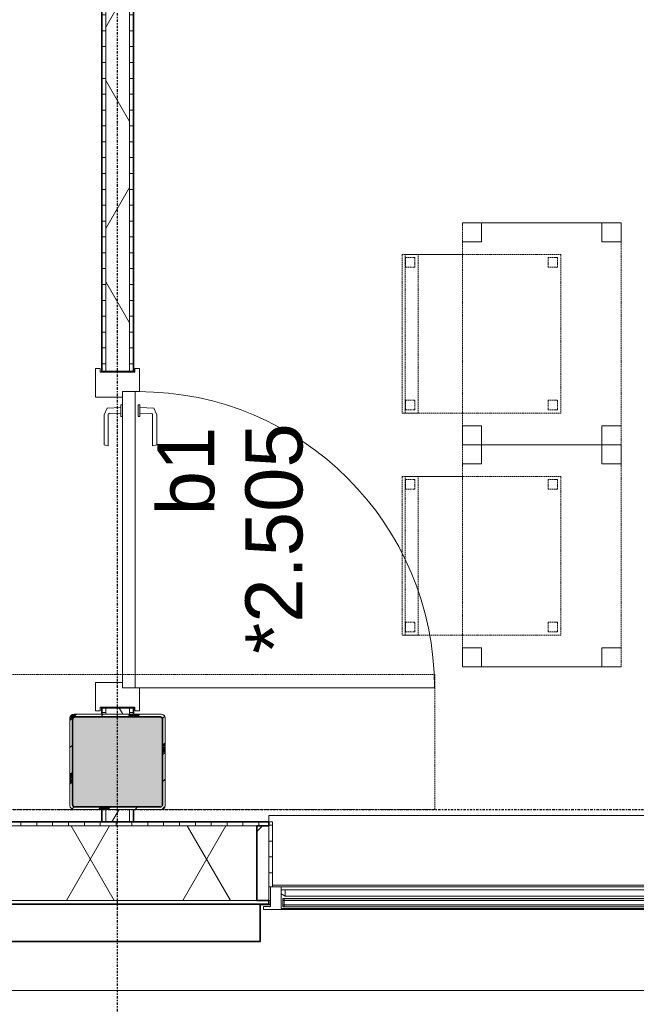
# Model space of a CAD drawing. Header units: millimetres. Extents: x -80560 to 110805, y -11020 to 52719.
# Tile 16 of 182: x 45386 to 47331, y 9385 to 12490. Entities that reach past the tile are written whole.
import ezdxf

# ---------------------------------------------------------------- set-up
doc = ezdxf.new("R2010")
doc.units = ezdxf.units.MM
for name, pattern in [('CENTER2', [20, 8, -4, 4, -4]), ('DASHED2', [6, 4, -2]), ('DASHED2-1', [3, 2, -1])]:
    doc.linetypes.add(name, pattern=pattern)
for name, color, linetype, lineweight in [('A-DETL-HDLN', 90, 'DASHED2', 18), ('A-DOOR', 31, 'Continuous', 18), ('A-FLOR-OVHD', 1, 'DASHED2-1', 18), ('A-GENM', 13, 'Continuous', 18), ('A-GLAZ', 151, 'Continuous', 18), ('A-GLAZ-IDEN', 152, 'Continuous', 18), ('A-GLAZ-SILL', 1, 'Continuous', 18), ('A-WALL', 113, 'Continuous', 35), ('A-WALL-PATT', 111, 'Continuous', 35), ('I-FURN', 30, 'Continuous', 18), ('I-WALL', 2, 'Continuous', 18), ('S-COLS', 52, 'Continuous', 18), ('S-GRID', 1, 'Continuous', 9)]:
    doc.layers.add(name, color=color, linetype=linetype, lineweight=lineweight)
doc.styles.add('Arial', font='arial.ttf', dxfattribs={"height": 180})
pattern_1 = [(180, (45744.82, 14005.25), (-1e-13, -50), [])]
pattern_2 = [(60, (24894.82, 0), (-274.963, 158.75), []), (120, (24894.82, 0), (-274.963, -158.75), [])]

# ---------------------------------------------------------------- blocks, each defined once
blk = doc.blocks.new('NLRS_28_SCO_UN_staalkolom koker betongevuld_gen_CGA - kolom A-1198620-DO_02 tweede verdieping')
at = {"layer": 'S-COLS', "lineweight": 5}
h = blk.add_hatch(dxfattribs=at)
h.set_pattern_fill('FP_169', color=256, style=0, pattern_type=2)
h.set_pattern_definition([(45, (-20800, -10150), (-99.99975, 99.99975), []), (45, (-20715, -10150), (-99.99975, 99.99975), []), (45, (-20710, -10150), (-99.99975, 99.99975), []), (45, (-20705, -10150), (-99.99975, 99.99975), []), (45, (-20700, -10150), (-99.99975, 99.99975), []), (45, (-20695, -10150), (-99.99975, 99.99975), []), (45, (-20690, -10150), (-99.99975, 99.99975), []), (45, (-20685, -10150), (-99.99975, 99.99975), [])])
h.paths.add_polyline_path([(138, -150), (146.5, -146.5), (150, -138), (150, 138), (146.5, 146.5), (138, 150), (-138, 150), (-146.5, 146.5), (-150, 138), (-150, -138), (-146.5, -146.5), (-138, -150)], flags=0)
h.paths.add_polyline_path([(-134, -142), (-139.7, -139.7), (-142, -134), (-142, 134), (-139.7, 139.7), (-134, 142), (134, 142), (139.7, 139.7), (142, 134), (142, -134), (139.7, -139.7), (134, -142)], flags=0)
at = {"layer": 'S-COLS', "lineweight": 9}
blk.add_hatch(color=256, dxfattribs=at).paths.add_polyline_path([(134, -142), (139.7, -139.7), (142, -134), (142, 134), (139.7, 139.7), (134, 142), (-134, 142), (-139.7, 139.7), (-142, 134), (-142, -134), (-139.7, -139.7), (-134, -142)], flags=0)
at = {"layer": 'S-COLS'}
for p, q in [((-150, 138), (-150, -138)), ((-142, -134), (-142, 134)), ((138, 150), (-138, 150)), ((-134, 142), (134, 142)), ((142, 134), (142, -134)), ((150, -138), (150, 138)), ((-138, -150), (138, -150)), ((134, -142), (-134, -142))]:
    blk.add_line(p, q, dxfattribs=at)
at = {"layer": 'S-COLS', "lineweight": 35}
for p, q in [((-142, 134), (-142, -134)), ((134, 142), (-134, 142)), ((142, -134), (142, 134)), ((-134, -142), (134, -142))]:
    blk.add_line(p, q, dxfattribs=at)
at = {"layer": 'S-COLS'}
for centre, radius, start, end in [((-138, 138), 12, 90, 180), ((-134, 134), 8, 90, 180), ((134, 134), 8, 0, 90), ((138, 138), 12, 0, 90), ((-138, -138), 12, 180, 270), ((-134, -134), 8, 180, 270), ((134, -134), 8, 270, 0), ((138, -138), 12, 270, 360)]:
    blk.add_arc(centre, radius, start, end, dxfattribs=at)
at = {"layer": 'S-COLS', "lineweight": 35}
for centre, start, end in [((-134, 134), 90, 180), ((134, 134), 360, 90), ((-134, -134), 180, 270), ((134, -134), 270, 360)]:
    blk.add_arc(centre, 8, start, end, dxfattribs=at)
blk = doc.blocks.new('19112_SW_LeonardoCollege_R2020_rvt-1-DO_02 tweede verdieping')
at = {"color": 9, "lineweight": 9}
blk.add_blockref('NLRS_28_SCO_UN_staalkolom koker betongevuld_gen_CGA - kolom A-1198620-DO_02 tweede verdieping', (20800, 10150), dxfattribs=at)
blk = doc.blocks.new('Basic Wall _ 41_WA_n3o_cladding_vertikaal_random_100mm_oorspronkelijk - ___-31301028-DO_02 tweede verdieping')
at = {"layer": 'A-WALL', "lineweight": 18}
for p, q in [((21250, 9699), (21282, 9699)), ((21277, 9701), (21282, 9701)), ((64721, 9429), (11829, 9429))]:
    blk.add_line(p, q, dxfattribs=at)
blk = doc.blocks.new('merk 2700 draaikiep - std-33663801-DO_02 tweede verdieping')
at = {"layer": 'A-GLAZ'}
for p, q in [((-1318, 72), (-1284, 72)), ((-1318, 10), (-1318, 72)), ((-1284, 72), (-1284, 4)), ((482, 72), (516, 72)), ((482, 4), (482, 72)), ((516, 72), (516, 4)), ((1284, 72), (1318, 72)), ((1284, 4), (1284, 72)), ((1318, 72), (1318, 10)), ((-1340, 10), (-1318, 10)), ((-1340, 0), (-1340, 10)), ((-1284, 4), (-1262, 4)), ((-1262, 4), (-1262, 0)), ((460, 4), (482, 4)), ((460, 0), (460, 4)), ((516, 4), (538, 4)), ((538, 4), (538, 0)), ((1262, 4), (1284, 4)), ((1262, 0), (1262, 4)), ((1318, 10), (1340, 10)), ((1340, 10), (1340, 0)), ((-1262, 0), (-1340, 0)), ((538, 0), (460, 0)), ((1340, 0), (1262, 0))]:
    blk.add_line(p, q, dxfattribs=at)
at = {"layer": 'A-GLAZ-SILL'}
for p, q in [((-1284, 72), (482, 72)), ((516, 72), (1284, 72)), ((-1262, 4), (460, 4)), ((-1262, 0), (460, 0)), ((538, 4), (1262, 4)), ((538, 0), (1262, 0))]:
    blk.add_line(p, q, dxfattribs=at)
blk = doc.blocks.new('NLRS_41_GM_WPB_spouwlat-SH_generiek_ISR - 235x38-V164-DO_02 tweede verdieping')
at = {"layer": 'A-GENM'}
h = blk.add_hatch(dxfattribs=at)
h.set_pattern_fill('FP_68', color=256, style=0, pattern_type=2)
h.set_pattern_definition([(45, (0, 0), (-141.4214, 141.4214), [])])
h.paths.add_polyline_path([(21277, 9713), (21277, 9948), (21239, 9948), (21239, 9713)], flags=0)
for p, q in [((21277, 9948), (21239, 9948)), ((21239, 9948), (21239, 9713)), ((21277, 9713), (21277, 9948)), ((21239, 9713), (21277, 9713))]:
    blk.add_line(p, q, dxfattribs=at)
blk = doc.blocks.new('41_dagkanten_SH_generiek_ISR - 12x204_5-V167-DO_02 tweede verdieping')
at = {"layer": 'A-GENM'}
h = blk.add_hatch(dxfattribs=at)
h.set_pattern_fill('FP_71', color=256, style=0, pattern_type=2)
h.set_pattern_definition([(0, (0, 0), (0, 50), [])])
h.paths.add_polyline_path([(21277, 9756), (21289, 9756), (21289, 9960.5), (21277, 9960.5), (21277, 9922.4)], flags=0)
for p, q in [((21289, 9960.5), (21277, 9960.5)), ((21277, 9960.5), (21277, 9756)), ((21289, 9756), (21289, 9960.5)), ((21277, 9756), (21282, 9756))]:
    blk.add_line(p, q, dxfattribs=at)
blk = doc.blocks.new('32_n3o_deur_enkel - 90x139_17_K_930_2410x1080-31972279-DO_02 tweede verdieping')
at = {"layer": 'A-GLAZ'}
for p, q in [((-467, 69.5), (-540, 69.5)), ((-540, 69.5), (-540, 54.5)), ((-467, 55.5), (-467, 69.5)), ((540, 69.5), (467, 69.5)), ((467, 69.5), (467, 55.5)), ((540, 54.5), (540, 69.5)), ((-540, 54.5), (-528, 54.5)), ((-528, 54.5), (-528, -54.5)), ((528, -54.5), (528, 54.5)), ((528, 54.5), (540, 54.5)), ((-450, -69.5), (-450, 15.5)), ((450, 15.5), (450, -69.5)), ((-528, -54.5), (-540, -54.5)), ((-540, -54.5), (-540, -69.5)), ((540, -54.5), (528, -54.5)), ((540, -69.5), (540, -54.5)), ((-540, -69.5), (-450, -69.5)), ((450, -69.5), (540, -69.5))]:
    blk.add_line(p, q, dxfattribs=at)
blk = doc.blocks.new('30_n3o_deur_dicht - 40mm_draai_LS-31987334-DO_02 tweede verdieping')
at = {"layer": 'A-DOOR'}
for p, q in [((0, 40), (-934, 40)), ((-934, 40), (-934, 0)), ((0, 0), (0, 40)), ((-934, 0), (0, 0))]:
    blk.add_line(p, q, dxfattribs=at)
blk = doc.blocks.new('30_n3o_beslag_deurkruk_met_schild - std-875116-DO_02 tweede verdieping')
at = {"layer": 'A-DOOR'}
for p, q in [((-18.5, 0), (-18.5, -5)), ((18.5, -5), (18.5, 0)), ((-18.5, -5), (18.5, -5)), ((-7.8, -48.4), (-10, -5)), ((10, -5), (8.3, -39.7)), ((12.7, -58), (-7.8, -48.4)), ((108, -58), (12.7, -58)), ((13.3, -45), (111, -45)), ((111, -45), (108, -58))]:
    blk.add_line(p, q, dxfattribs=at)
at = {"layer": 'A-DOOR', "flags": 128}
blk.add_lwpolyline([(8.3, -39.7), (8.6, -41.7), (9.6, -43.4), (11.3, -44.6), (13.3, -45)], dxfattribs=at)
blk = doc.blocks.new('30_n3o_beslag_deurkruk_met_schild - std-V363-DO_02 tweede verdieping')
at = {"layer": 'A-DOOR'}
for p, q in [((-10, 5), (-7.8, 48.4)), ((-7.8, 48.4), (12.7, 58)), ((8.3, 39.7), (10, 5)), ((12.7, 58), (108, 58)), ((111, 45), (13.3, 45)), ((108, 58), (111, 45)), ((18.5, 5), (-18.5, 5)), ((-18.5, 5), (-18.5, 0)), ((18.5, 0), (18.5, 5)), ((-18.5, 0), (18.5, 0))]:
    blk.add_line(p, q, dxfattribs=at)
at = {"layer": 'A-DOOR', "flags": 128}
blk.add_lwpolyline([(13.3, 45), (11.3, 44.6), (9.6, 43.4), (8.6, 41.7), (8.3, 39.7)], dxfattribs=at)
blk = doc.blocks.new('00_n3o_symbool_swingangle - std-31745489-DO_02 tweede verdieping')
at = {"layer": 'A-DOOR'}
blk.add_line((-415, -10), (-415, -944), dxfattribs=at)
blk.add_arc((-415, -10), 934, 270, 0, dxfattribs=at)
blk = doc.blocks.new('82_tafel1 - tafel 500x700 2-30664860-DO_02 tweede verdieping')
at = {"layer": 'I-FURN', "linetype": 'DASHED2'}
for p, q in [((-350, -250), (-350, 250)), ((-350, 250), (350, 250)), ((350, 250), (-350, 250)), ((-350, 250), (-350, -250)), ((-350, 250), (-350, 190)), ((-290, 250), (-350, 250)), ((-290, 190), (-290, 250)), ((-290, 250), (290, 250)), ((-290, 250), (-290, 190)), ((290, 250), (290, 190)), ((290, 190), (290, 250)), ((350, 250), (290, 250)), ((350, 250), (350, -250)), ((350, -250), (350, 250)), ((350, 190), (350, 250)), ((-350, -190), (-350, 190)), ((-350, 190), (-290, 190)), ((-290, 190), (-350, 190)), ((290, 190), (350, 190)), ((350, 190), (290, 190)), ((350, 190), (350, -190)), ((-290, -190), (-350, -190)), ((-350, -190), (-290, -190)), ((-350, -190), (-350, -250)), ((-290, -250), (-290, -190)), ((-290, -190), (-290, -250)), ((350, -190), (290, -190)), ((290, -190), (290, -250)), ((290, -250), (290, -190)), ((290, -190), (350, -190)), ((350, -250), (350, -190)), ((350, -250), (-350, -250)), ((-350, -250), (350, -250)), ((-350, -250), (-290, -250)), ((290, -250), (-290, -250)), ((290, -250), (350, -250))]:
    blk.add_line(p, q, dxfattribs=at)
blk = doc.blocks.new('82_zitmeubel - stoel 500x500-V387-DO_02 tweede verdieping')
at = {"layer": 'I-FURN', "linetype": 'DASHED2'}
for p, q in [((-192.1, 263), (-192.1, 73)), ((-192.1, 254.1), (-192.1, 263)), ((307.9, 263), (-192.1, 263)), ((307.9, 263), (-192.1, 263)), ((-192.1, 213), (-192.1, 254.1)), ((-192.1, 254.1), (307.9, 254.1)), ((-182.1, 252), (-182.1, 224)), ((-182.1, 224), (-182.1, 252)), ((-153.1, 253), (-181.1, 253)), ((-181.1, 253), (-153.1, 253)), ((-152.1, 224), (-152.1, 252)), ((-152.1, 252), (-152.1, 224)), ((267.9, 252), (267.9, 224)), ((267.9, 224), (267.9, 252)), ((296.9, 253), (268.9, 253)), ((268.9, 253), (296.9, 253)), ((297.9, 224), (297.9, 252)), ((297.9, 252), (297.9, 224)), ((307.9, 73), (307.9, 263)), ((307.9, 263), (307.9, 254.1)), ((307.9, 254.1), (307.9, 213)), ((-181.1, 223), (-153.1, 223)), ((-153.1, 223), (-181.1, 223)), ((268.9, 223), (296.9, 223)), ((296.9, 223), (268.9, 223)), ((-192.1, 73), (-192.1, 213)), ((-192.1, 213), (307.9, 213)), ((307.9, 213), (307.9, 73)), ((-192.1, 73), (-192.1, -237)), ((-192.1, -237), (-192.1, 73)), ((307.9, -237), (307.9, 73)), ((307.9, 73), (307.9, -237)), ((-182.1, -198), (-182.1, -226)), ((-182.1, -226), (-182.1, -198)), ((-153.1, -197), (-181.1, -197)), ((-181.1, -197), (-153.1, -197)), ((-152.1, -226), (-152.1, -198)), ((-152.1, -198), (-152.1, -226)), ((267.9, -198), (267.9, -226)), ((267.9, -226), (267.9, -198)), ((296.9, -197), (268.9, -197)), ((268.9, -197), (296.9, -197)), ((297.9, -226), (297.9, -198)), ((297.9, -198), (297.9, -226)), ((307.9, -237), (-192.1, -237)), ((307.9, -237), (-192.1, -237)), ((-181.1, -227), (-153.1, -227)), ((-153.1, -227), (-181.1, -227)), ((268.9, -227), (296.9, -227)), ((296.9, -227), (268.9, -227))]:
    blk.add_line(p, q, dxfattribs=at)
for centre, start, end in [((-181.1, 252), 90, 180), ((-181.1, 252), 135, 180), ((-181.1, 252), 90, 135), ((-153.1, 252), 0, 90), ((-153.1, 252), 0, 90), ((268.9, 252), 90, 180), ((268.9, 252), 90, 180), ((296.9, 252), 0, 90), ((296.9, 252), 75, 90), ((296.9, 252), 0, 75), ((-181.1, 224), 180, 270), ((-181.1, 224), 180, 270), ((-153.1, 224), 270, 0), ((-153.1, 224), 270, 315), ((-153.1, 224), 315, 0), ((268.9, 224), 180, 270), ((268.9, 224), 180, 270), ((296.9, 224), 270, 0), ((296.9, 224), 270, 285), ((296.9, 224), 285, 300), ((296.9, 224), 300, 345), ((296.9, 224), 345, 0), ((-181.1, -198), 90, 180), ((-181.1, -198), 150, 180), ((-181.1, -198), 135, 150), ((-181.1, -198), 90, 135), ((-153.1, -198), 0, 90), ((-153.1, -198), 75, 90), ((-153.1, -198), 60, 75), ((-153.1, -198), 45, 60), ((-153.1, -198), 30, 45), ((-153.1, -198), 0, 30), ((268.9, -198), 90, 180), ((268.9, -198), 150, 180), ((268.9, -198), 135, 150), ((268.9, -198), 120, 135), ((268.9, -198), 105, 120), ((268.9, -198), 90, 105), ((296.9, -198), 0, 90), ((296.9, -198), 45, 90), ((296.9, -198), 15, 45), ((296.9, -198), 0, 15), ((-181.1, -226), 180, 195), ((-181.1, -226), 180, 270), ((-181.1, -226), 195, 210), ((-181.1, -226), 210, 270), ((-153.1, -226), 270, 0), ((-153.1, -226), 270, 300), ((-153.1, -226), 300, 315), ((-153.1, -226), 315, 330), ((-153.1, -226), 330, 345), ((-153.1, -226), 345, 0), ((268.9, -226), 180, 270), ((268.9, -226), 180, 270), ((296.9, -226), 270, 0), ((296.9, -226), 270, 315), ((296.9, -226), 315, 330), ((296.9, -226), 330, 345), ((296.9, -226), 345, 0)]:
    blk.add_arc(centre, 1, start, end, dxfattribs=at)
blk = doc.blocks.new('82_zitmeubel - stoel 500x500-V382-DO_02 tweede verdieping')
at = {"layer": 'I-FURN', "linetype": 'DASHED2'}
for p, q in [((-192.1, 263), (-192.1, 73)), ((-192.1, 254.1), (-192.1, 263)), ((307.9, 263), (-192.1, 263)), ((307.9, 263), (-192.1, 263)), ((-192.1, 213), (-192.1, 254.1)), ((-192.1, 254.1), (307.9, 254.1)), ((-182.1, 252), (-182.1, 224)), ((-182.1, 224), (-182.1, 252)), ((-153.1, 253), (-181.1, 253)), ((-181.1, 253), (-153.1, 253)), ((-152.1, 224), (-152.1, 252)), ((-152.1, 252), (-152.1, 224)), ((267.9, 252), (267.9, 224)), ((267.9, 224), (267.9, 252)), ((296.9, 253), (268.9, 253)), ((268.9, 253), (296.9, 253)), ((297.9, 224), (297.9, 252)), ((297.9, 252), (297.9, 224)), ((307.9, 73), (307.9, 263)), ((307.9, 263), (307.9, 254.1)), ((307.9, 254.1), (307.9, 213)), ((-181.1, 223), (-153.1, 223)), ((-153.1, 223), (-181.1, 223)), ((268.9, 223), (296.9, 223)), ((296.9, 223), (268.9, 223)), ((-192.1, 73), (-192.1, 213)), ((-192.1, 213), (307.9, 213)), ((307.9, 213), (307.9, 73)), ((-192.1, 73), (-192.1, -237)), ((-192.1, -237), (-192.1, 73)), ((307.9, -237), (307.9, 73)), ((307.9, 73), (307.9, -237)), ((-182.1, -198), (-182.1, -226)), ((-182.1, -226), (-182.1, -198)), ((-153.1, -197), (-181.1, -197)), ((-181.1, -197), (-153.1, -197)), ((-152.1, -226), (-152.1, -198)), ((-152.1, -198), (-152.1, -226)), ((267.9, -198), (267.9, -226)), ((267.9, -226), (267.9, -198)), ((296.9, -197), (268.9, -197)), ((268.9, -197), (296.9, -197)), ((297.9, -226), (297.9, -198)), ((297.9, -198), (297.9, -226)), ((307.9, -237), (-192.1, -237)), ((307.9, -237), (-192.1, -237)), ((-181.1, -227), (-153.1, -227)), ((-153.1, -227), (-181.1, -227)), ((268.9, -227), (296.9, -227)), ((296.9, -227), (268.9, -227))]:
    blk.add_line(p, q, dxfattribs=at)
for centre, start, end in [((-181.1, 252), 90, 180), ((-181.1, 252), 135, 180), ((-181.1, 252), 90, 135), ((-153.1, 252), 0, 90), ((-153.1, 252), 0, 90), ((268.9, 252), 90, 180), ((268.9, 252), 90, 180), ((296.9, 252), 0, 90), ((296.9, 252), 75, 90), ((296.9, 252), 0, 75), ((-181.1, 224), 180, 270), ((-181.1, 224), 180, 270), ((-153.1, 224), 270, 0), ((-153.1, 224), 270, 315), ((-153.1, 224), 315, 0), ((268.9, 224), 180, 270), ((268.9, 224), 180, 270), ((296.9, 224), 270, 0), ((296.9, 224), 270, 285), ((296.9, 224), 285, 300), ((296.9, 224), 300, 345), ((296.9, 224), 345, 0), ((-181.1, -198), 90, 180), ((-181.1, -198), 150, 180), ((-181.1, -198), 135, 150), ((-181.1, -198), 90, 135), ((-153.1, -198), 0, 90), ((-153.1, -198), 0, 90), ((268.9, -198), 90, 180), ((268.9, -198), 90, 180), ((296.9, -198), 0, 90), ((296.9, -198), 0, 90), ((-181.1, -226), 180, 195), ((-181.1, -226), 180, 270), ((-181.1, -226), 195, 210), ((-181.1, -226), 210, 270), ((-153.1, -226), 270, 0), ((-153.1, -226), 270, 0), ((268.9, -226), 180, 270), ((268.9, -226), 180, 270), ((296.9, -226), 270, 0), ((296.9, -226), 270, 0)]:
    blk.add_arc(centre, 1, start, end, dxfattribs=at)
blk = doc.blocks.new('30_n3o_RT62_glas met glaslat - Type 1-33663807-DO_02 tweede verdieping')
at = {"layer": 'A-GENM'}
for points in [[(-878, 25), (878, 25), (878, 31), (-878, 31)], [(-878, 5), (878, 5), (878, 11), (-878, 11)]]:
    blk.add_hatch(color=256, dxfattribs=at).paths.add_polyline_path(points, flags=0)
for p, q in [((878, 31), (-878, 31)), ((-878, 31), (-878, 25)), ((-874, 31), (-878, 31)), ((-878, 31), (-878, 5)), ((-878, 25), (878, 25)), ((878, 11), (-878, 11)), ((-878, 11), (-878, 5)), ((-878, 5), (878, 5)), ((-878, 5), (-874, 5)), ((-874, 5), (-874, 31)), ((878, 31), (874, 31)), ((874, 31), (874, 5)), ((874, 5), (878, 5)), ((878, 25), (878, 31)), ((878, 5), (878, 31)), ((878, 5), (878, 11))]:
    blk.add_line(p, q, dxfattribs=at)
blk = doc.blocks.new('DPWP_30_n3o_RT62_glas met glaslat Frame1 - Type 1-33663810-DO_02 tweede verdieping')
at = {"layer": 'A-GENM'}
for p, q in [((-871, 27), (-883, 27)), ((-883, 15), (-871, 7.8)), ((-871, 7.8), (-871, 27)), ((871, 27), (-871, 27)), ((-871, 27), (-871, 7.8)), ((-871, 7.8), (871, 7.8)), ((871, 7.8), (871, 27)), ((883, 27), (871, 27)), ((871, 27), (871, 7.8)), ((871, 7.8), (883, 15))]:
    blk.add_line(p, q, dxfattribs=at)
blk = doc.blocks.new('NLRS_42_GM_ISR_vensterbank_kunststeen-SH_generiek_ISR - 220x20-V477-DO_02 tweede verdieping')
at = {"layer": 'A-GENM'}
for p, q in [((-1323, 199.5), (-1323, 220)), ((-1323, 220), (1323, 220)), ((1323, 220), (1323, 199.5)), ((1311, 0), (-1311, 0))]:
    blk.add_line(p, q, dxfattribs=at)

msp = doc.modelspace()

# ---------------------------------------------------------------- hatches: boundary and pattern name
at = {"layer": 'A-WALL-PATT', "lineweight": 18}
h = msp.add_hatch(dxfattribs=at)
h.set_pattern_fill('FP_25', color=256, angle=90, style=0, pattern_type=2)
h.set_pattern_definition(pattern_1)
h.paths.add_polyline_path([(45644.8, 9960.5), (45657.3, 9960.5), (45657.3, 10000), (45644.8, 10000)], flags=0)
h.paths.add_polyline_path([(45644.8, 10300), (45657.3, 10300), (45657.3, 10320.4), (45644.8, 10320.4)], flags=0)
h.paths.add_polyline_path([(45657.3, 11380.4), (45657.3, 18050), (45644.8, 18050), (45644.8, 11380.4)], flags=0)
h = msp.add_hatch(dxfattribs=at)
h.set_pattern_fill('FP_2', color=256, style=0, pattern_type=2)
h.set_pattern_definition(pattern_2)
h.paths.add_polyline_path([(45657.3, 9960.5), (45732.3, 9960.5), (45732.3, 10000), (45657.3, 10000)], flags=0)
h.paths.add_polyline_path([(45728.1, 10300), (45732.3, 10300), (45732.3, 10320.4), (45657.3, 10320.4), (45657.3, 10300)], flags=0)
h.paths.add_polyline_path([(45732.3, 11380.4), (45732.3, 18062.5), (45657.3, 18062.5), (45657.3, 11380.4)], flags=0)
h = msp.add_hatch(dxfattribs=at)
h.set_pattern_fill('FP_25', color=256, angle=90, style=0, pattern_type=2)
h.set_pattern_definition(pattern_1)
h.paths.add_polyline_path([(45732.3, 9960.5), (45744.8, 9960.5), (45744.8, 10000), (45732.3, 10000)], flags=0)
h.paths.add_polyline_path([(45744.8, 10300), (45744.8, 10320.4), (45732.3, 10320.4), (45733, 10300)], flags=0)
h.paths.add_polyline_path([(45732.3, 11380.4), (45744.8, 11380.4), (45744.8, 18050), (45732.3, 18050), (45732.3, 11588.7)], flags=0)
h = msp.add_hatch(dxfattribs=at)
h.set_pattern_fill('FP_2', color=256, style=0, pattern_type=2)
h.set_pattern_definition(pattern_2)
h.paths.add_polyline_path([(78296.8, 9713), (78296.8, 9948), (77655.8, 9948), (77655.8, 9713), (78284.3, 9713)], flags=0)
h.paths.add_polyline_path([(73133.8, 9713), (73133.8, 9948), (72255.8, 9948), (72255.8, 9713), (73011.8, 9713)], flags=0)
h.paths.add_polyline_path([(70433.8, 9713), (70433.8, 9948), (69555.8, 9948), (69555.8, 9713), (70368.7, 9713)], flags=0)
h.paths.add_polyline_path([(67733.8, 9713), (67733.8, 9948), (65955.8, 9948), (65955.8, 9713), (67725.7, 9713)], flags=0)
h.paths.add_polyline_path([(63026.9, 9713), (63233.8, 9713), (63233.8, 9948), (61455.8, 9948), (61455.8, 9713), (61852.3, 9713)], flags=0)
h.paths.add_polyline_path([(56566.2, 9713), (56933.8, 9713), (56933.8, 9948), (55005.9, 9948), (55005.9, 9713), (55978.8, 9713)], flags=0)
h.paths.add_polyline_path([(53923.1, 9713), (54083.9, 9713), (54083.9, 9948), (52455.8, 9948), (52455.8, 9713), (53629.4, 9713)], flags=0)
h.paths.add_polyline_path([(51280.1, 9713), (51533.8, 9713), (51533.8, 9948), (50205.8, 9948), (50205.8, 9713), (50692.7, 9713)], flags=0)
h.paths.add_polyline_path([(49283.8, 9713), (49283.8, 9948), (48855.8, 9948), (48855.8, 9713), (49224.4, 9713)], flags=0)
h.paths.add_polyline_path([(46133.8, 9713), (46133.8, 9948), (44355.8, 9948), (44355.8, 9713), (45994, 9713)], flags=0)
h.paths.add_polyline_path([(42469.9, 9713), (42533.8, 9713), (42533.8, 9948), (42105.8, 9948), (42105.8, 9713), (42176.2, 9713)], flags=0)
h.paths.add_polyline_path([(38483.8, 9713), (38483.8, 9948), (37007.8, 9948), (37007.8, 9713), (38358.5, 9713)], flags=0)
h.paths.add_polyline_path([(41001.5, 9713), (41183.8, 9713), (41183.8, 9948), (39405.8, 9948), (39405.8, 9713), (40707.9, 9713)], flags=0)
h = msp.add_hatch(dxfattribs=at)
h.set_pattern_fill('FP_80', color=256, angle=90, style=0, pattern_type=2)
h.set_pattern_definition([(90, (57640.07, 9701), (-50, -2e-13), [])])
h.paths.add_polyline_path([(77617.8, 9948), (78284.3, 9948), (78284.3, 9960.5), (77617.8, 9960.5)], flags=0)
h.paths.add_polyline_path([(73011.8, 9948), (73171.8, 9948), (73171.8, 9960.5), (72217.8, 9960.5), (72217.8, 9948), (72424.4, 9948)], flags=0)
h.paths.add_polyline_path([(70471.8, 9948), (70471.8, 9960.5), (69517.8, 9960.5), (69517.8, 9948), (70433.8, 9948)], flags=0)
h.paths.add_polyline_path([(67138.3, 9948), (67771.8, 9948), (67771.8, 9960.5), (65917.8, 9960.5), (65917.8, 9948), (66551, 9948)], flags=0)
h.paths.add_polyline_path([(63271.8, 9948), (63271.8, 9960.5), (61417.8, 9960.5), (61417.8, 9948), (63233.8, 9948)], flags=0)
h.paths.add_polyline_path([(56971.8, 9948), (56971.8, 9960.5), (54967.9, 9960.5), (54967.9, 9948), (56933.8, 9948)], flags=0)
h.paths.add_polyline_path([(54083.9, 9948), (54121.9, 9948), (54121.9, 9960.5), (52417.8, 9960.5), (52417.8, 9948), (53923.1, 9948)], flags=0)
h.paths.add_polyline_path([(51426.9, 9948), (51571.8, 9948), (51571.8, 9960.5), (50167.8, 9960.5), (50167.8, 9948), (51280.1, 9948)], flags=0)
h.paths.add_polyline_path([(49283.8, 9948), (49321.8, 9948), (49321.8, 9960.5), (48817.8, 9960.5), (48817.8, 9948), (48930.7, 9948)], flags=0)
h.paths.add_polyline_path([(46171.8, 9948), (46171.8, 9960.5), (44317.8, 9960.5), (44317.8, 9948), (46133.8, 9948)], flags=0)
h.paths.add_polyline_path([(42469.9, 9948), (42571.8, 9948), (42571.8, 9960.5), (42067.8, 9960.5), (42067.8, 9948), (42105.8, 9948)], flags=0)
h.paths.add_polyline_path([(41183.8, 9948), (41221.8, 9948), (41221.8, 9960.5), (39367.8, 9960.5), (39367.8, 9948), (40707.9, 9948)], flags=0)
h.paths.add_polyline_path([(38483.8, 9948), (38521.8, 9948), (38521.8, 9960.5), (37242.8, 9960.5), (37242.8, 9948), (38358.5, 9948)], flags=0)
h = msp.add_hatch(dxfattribs=at)
h.set_pattern_fill('FP_79', color=256, style=0, pattern_type=2)
h.set_pattern_definition([(0, (57640.07, 9701), (2e-14, 50), [])])
h.paths.add_polyline_path([(78531.8, 9701), (78531.8, 9713), (77617.8, 9713), (77617.8, 9701), (78297.9, 9701)], flags=0)
h.paths.add_polyline_path([(73171.8, 9701), (73171.8, 9713), (72217.8, 9713), (72217.8, 9701), (73011.8, 9701)], flags=0)
h.paths.add_polyline_path([(70471.8, 9701), (70471.8, 9713), (69517.8, 9713), (69517.8, 9701), (70368.7, 9701)], flags=0)
h.paths.add_polyline_path([(67725.7, 9701), (67771.8, 9701), (67771.8, 9713), (65917.8, 9713), (65917.8, 9701), (67138.3, 9701)], flags=0)
h.paths.add_polyline_path([(63271.8, 9701), (63271.8, 9713), (61417.8, 9713), (61417.8, 9701), (63026.9, 9701)], flags=0)
h.paths.add_polyline_path([(56859.8, 9701), (56971.8, 9701), (56971.8, 9713), (54967.9, 9713), (54967.9, 9701), (56566.2, 9701)], flags=0)
h.paths.add_polyline_path([(54121.9, 9701), (54121.9, 9713), (52417.8, 9713), (52417.8, 9701), (53923.1, 9701)], flags=0)
h.paths.add_polyline_path([(51571.8, 9701), (51571.8, 9713), (50167.8, 9713), (50167.8, 9701), (51280.1, 9701)], flags=0)
h.paths.add_polyline_path([(49321.8, 9701), (49321.8, 9713), (48817.8, 9713), (48817.8, 9701), (49224.4, 9701)], flags=0)
h.paths.add_polyline_path([(45406.6, 9701), (46171.8, 9701), (46171.8, 9713), (44317.8, 9713), (44317.8, 9701), (44819.3, 9701)], flags=0)
h.paths.add_polyline_path([(41001.5, 9701), (41221.8, 9701), (41221.8, 9713), (39367.8, 9713), (39367.8, 9701), (40707.9, 9701)], flags=0)
h.paths.add_polyline_path([(42469.9, 9701), (42571.8, 9701), (42571.8, 9713), (42067.8, 9713), (42067.8, 9701), (42176.2, 9701)], flags=0)
h.paths.add_polyline_path([(38521.8, 9701), (38521.8, 9713), (36995.8, 9713), (36995.8, 9701), (38358.5, 9701)], flags=0)

# ---------------------------------------------------------------- linework, layer by layer
at = {"layer": 'A-DETL-HDLN'}
for p, q in [((34894.8, 10425), (46694.8, 10425)), ((46694.8, 10425), (46694.8, 10000)), ((46694.8, 10000), (34894.8, 10000))]:
    msp.add_line(p, q, dxfattribs=at)
at = {"layer": 'A-FLOR-OVHD'}
msp.add_line((78815.8, 9429), (34323.8, 9429), dxfattribs=at)
at = {"layer": 'A-WALL', "lineweight": 18}
for p, q in [((45657.3, 11380.4), (45657.3, 18062.5)), ((45732.3, 11380.4), (45732.3, 18062.5)), ((45657.3, 10300), (45657.3, 10320.4)), ((45732.3, 10300), (45732.3, 10320.4)), ((45657.3, 9960.5), (45657.3, 10000)), ((45732.3, 9960.5), (45732.3, 10000)), ((44355.8, 9948), (46133.8, 9948)), ((44355.8, 9713), (46133.8, 9713)), ((46176.8, 9713), (46171.8, 9713))]:
    msp.add_line(p, q, dxfattribs=at)
at = {"layer": 'A-WALL'}
for p, q in [((46171.8, 9960.5), (44317.8, 9960.5)), ((46133.8, 9713), (46133.8, 9948)), ((46133.8, 9948), (46171.8, 9948)), ((46171.8, 9948), (46171.8, 9960.5)), ((44317.8, 9701), (46171.8, 9701)), ((46144.8, 9701), (44344.8, 9701)), ((46171.8, 9713), (46133.8, 9713)), ((46144.8, 9584), (46144.8, 9701)), ((46171.8, 9701), (46171.8, 9713)), ((44344.8, 9584), (46144.8, 9584))]:
    msp.add_line(p, q, dxfattribs=at)
at = {"layer": 'I-WALL', "lineweight": 35}
for p, q in [((45644.8, 18050), (45644.8, 11380.4)), ((45744.8, 11380.4), (45744.8, 18050)), ((45644.8, 11380.4), (45744.8, 11380.4)), ((45644.8, 10320.4), (45644.8, 10300)), ((45744.8, 10320.4), (45644.8, 10320.4)), ((45744.8, 10300), (45744.8, 10320.4)), ((45644.8, 10000), (45644.8, 9960.5)), ((45744.8, 9960.5), (45744.8, 10000)), ((45644.8, 9960.5), (45744.8, 9960.5))]:
    msp.add_line(p, q, dxfattribs=at)
at = {"layer": 'S-GRID', "linetype": 'CENTER2', "lineweight": 25}
for p, q in [((45694.8, 4383.3), (45694.8, 52119.1)), ((29945.3, 10000), (110204.9, 10000))]:
    msp.add_line(p, q, dxfattribs=at)

# ---------------------------------------------------------------- block references
at = {"color": 250, "lineweight": 5}
msp.add_blockref('19112_SW_LeonardoCollege_R2020_rvt-1-DO_02 tweede verdieping', (24894.8, 0), dxfattribs=at)
at = {"layer": 'A-DOOR'}
for name, p, rotation in [('30_n3o_deur_dicht - 40mm_draai_LS-31987334-DO_02 tweede verdieping', (45710.3, 10383.4), 269.9999999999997), ('00_n3o_symbool_swingangle - std-31745489-DO_02 tweede verdieping', (45750.3, 10798.4), 89.99999999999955), ('30_n3o_beslag_deurkruk_met_schild - std-875116-DO_02 tweede verdieping', (45710.3, 11257.4), 269.9999999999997), ('30_n3o_beslag_deurkruk_met_schild - std-V363-DO_02 tweede verdieping', (45760.3, 11257.4), 269.9999999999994)]:
    msp.add_blockref(name, p, dxfattribs=dict(at, rotation=rotation))
at = {"layer": 'A-GENM'}
for name, p in [('NLRS_42_GM_ISR_vensterbank_kunststeen-SH_generiek_ISR - 220x20-V477-DO_02 tweede verdieping', (47494.8, 9761)), ('NLRS_41_GM_WPB_spouwlat-SH_generiek_ISR - 235x38-V164-DO_02 tweede verdieping', (24894.8, 0)), ('41_dagkanten_SH_generiek_ISR - 12x204_5-V167-DO_02 tweede verdieping', (24894.8, 0)), ('DPWP_30_n3o_RT62_glas met glaslat Frame1 - Type 1-33663810-DO_02 tweede verdieping', (47093.8, 9719)), ('30_n3o_RT62_glas met glaslat - Type 1-33663807-DO_02 tweede verdieping', (47093.8, 9688))]:
    msp.add_blockref(name, p, dxfattribs=at)
at = {"layer": 'A-GLAZ', "rotation": 269.9999999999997}
msp.add_blockref('32_n3o_deur_enkel - 90x139_17_K_930_2410x1080-31972279-DO_02 tweede verdieping', (45694.8, 10850.4), dxfattribs=at)
at = {"layer": 'A-GLAZ'}
msp.add_blockref('merk 2700 draaikiep - std-33663801-DO_02 tweede verdieping', (47494.8, 9684), dxfattribs=at)
at = {"layer": 'A-WALL', "lineweight": 18}
msp.add_blockref('Basic Wall _ 41_WA_n3o_cladding_vertikaal_random_100mm_oorspronkelijk - ___-31301028-DO_02 tweede verdieping', (24894.8, 0), dxfattribs=at)
at = {"layer": 'I-FURN', "linetype": 'DASHED2', "rotation": 89.99999999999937}
for name, p in [('82_tafel1 - tafel 500x700 2-30664860-DO_02 tweede verdieping', (47032.3, 11500)), ('82_zitmeubel - stoel 500x500-V382-DO_02 tweede verdieping', (46855.3, 11442.1)), ('82_tafel1 - tafel 500x700 2-30664860-DO_02 tweede verdieping', (47032.3, 10800)), ('82_zitmeubel - stoel 500x500-V387-DO_02 tweede verdieping', (46855.3, 10742.1))]:
    msp.add_blockref(name, p, dxfattribs=at)

# ---------------------------------------------------------------- texts
at = {"layer": 'A-GLAZ-IDEN', "lineweight": 9, "char_height": 180, "attachment_point": 1, "rotation": 90, "style": 'Arial'}
for s, insert, width in [('b1', (45819.9, 10927.3), 336.709), ('*2.505', (46097.7, 10490.7), 865.822)]:
    msp.add_mtext(s, dxfattribs=dict(at, insert=insert, width=width))

doc.saveas('drawing.dxf')
